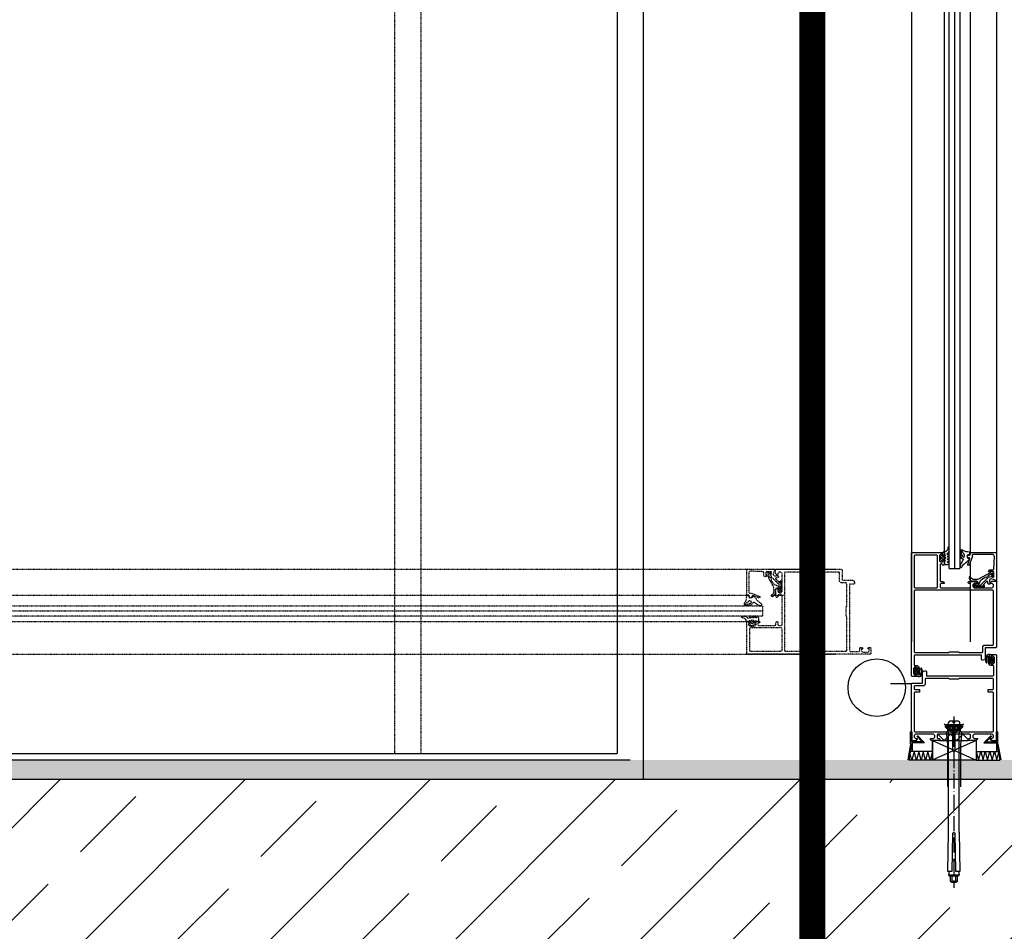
# Model space of a CAD drawing. Header units: millimetres. Extents: x -4577 to 1032787, y -66234 to 201209.
# Tile 225 of 256: x 23073 to 23826, y -54992 to -54294. Entities that reach past the tile are written whole.
import ezdxf

# ---------------------------------------------------------------- set-up
doc = ezdxf.new("R2010")
doc.units = ezdxf.units.MM
for name, pattern in [('510_5_2OG_ELT_1004$0$11-07-22_DS_2OG$0$AUSGEZOGEN', [0]), ('510_5_2OG_ELT_1004$0$11-07-22_DS_2OG$0$PUNKT2_S9', [0.075, 0, -0.075]), ('510_5_2OG_ELT_1004$0$11-07-22_DS_2OG$0$VERDECKT2_S15', [0.025, 0, -0.025]), ('510_5_2OG_ELT_1004$0$VERDECKT', [9.525, 6.35, -3.175])]:
    doc.linetypes.add(name, pattern=pattern)
for name, color, linetype in [('510_5_2OG_ELT_1004$0$11-07-22_DS_2OG$0$GLASS', 8, '510_5_2OG_ELT_1004$0$11-07-22_DS_2OG$0$AUSGEZOGEN'), ('510_5_2OG_ELT_1004$0$11-07-22_DS_2OG$0$Nichttragende_Bauteile', 8, '510_5_2OG_ELT_1004$0$11-07-22_DS_2OG$0$AUSGEZOGEN'), ('510_5_2OG_ELT_1004$0$11-07-22_DS_2OG$0$S03_AL_Kontur', 8, '510_5_2OG_ELT_1004$0$11-07-22_DS_2OG$0$AUSGEZOGEN'), ('510_5_2OG_ELT_1004$0$11-07-22_DS_2OG$0$S15_Glas_Kontur', 8, '510_5_2OG_ELT_1004$0$11-07-22_DS_2OG$0$AUSGEZOGEN'), ('510_5_2OG_ELT_1004$0$11-07-22_DS_2OG$0$S32_Folie_Kontur', 8, '510_5_2OG_ELT_1004$0$11-07-22_DS_2OG$0$AUSGEZOGEN'), ('510_5_2OG_ELT_1004$0$11-07-22_DS_2OG$0$Tragende_Bauteile', 8, '510_5_2OG_ELT_1004$0$11-07-22_DS_2OG$0$AUSGEZOGEN'), ('510_5_2OG_ELT_1004$0$Brandabschnitt', 6, '510_5_2OG_ELT_1004$0$VERDECKT')]:
    doc.layers.add(name, color=color, linetype=linetype)

# ---------------------------------------------------------------- blocks, each defined once
blk = doc.blocks.new('510_5_2OG_ELT_1004')
at = {"layer": '510_5_2OG_ELT_1004$0$11-07-22_DS_2OG$0$Nichttragende_Bauteile', "linetype": 'Continuous'}
h = blk.add_hatch(dxfattribs=at)
h.set_pattern_fill('MUSTER_NA', color=256, scale=12.5, style=0, pattern_type=2)
h.set_pattern_definition([(0, (1908.297, -66879.192), (25, 25), [12.5, -12.5]), (90, (1908.297, -66879.192), (25, 25), [12.5, -12.5])])
h.paths.add_polyline_path([(26355.7, -54860.6), (19130, -54860.6), (19130, -54875.6), (26355.7, -54875.6)], flags=0)
at = {"layer": '510_5_2OG_ELT_1004$0$11-07-22_DS_2OG$0$Tragende_Bauteile', "linetype": 'Continuous'}
h = blk.add_hatch(dxfattribs=at)
h.set_pattern_fill('SCHRAFFUR_16', color=256, scale=1000, style=0, pattern_type=2)
h.set_pattern_definition([(45, (1895.8, -66891.69), (-70.71068, 70.71068), []), (45, (1860.44, -66856.34), (-70.71068, 70.71068), [60, -35])])
h.paths.add_polyline_path([(19380, -55175.6), (26919.78, -55175.6), (26919.78, -54875.6), (19380, -54875.6)], flags=0)
at = {"linetype": '510_5_2OG_ELT_1004$0$11-07-22_DS_2OG$0$AUSGEZOGEN'}
for points in [[(23780.85, -54701.06), (23779.8, -54701.15), (23779.4, -54701.55), (23780.3, -54701.55), (23780.3, -54703.45), (23780.78, -54703.79), (23780.78, -54704.1), (23780.3, -54704.45), (23779, -54704.45), (23778.7, -54704.15), (23778.7, -54704.05), (23778.47, -54703.75), (23778.19, -54703.83), (23777.15, -54704.87), (23777, -54705.23), (23777, -54706.87), (23777.15, -54707.22), (23778.19, -54708.26), (23778.37, -54708.35), (23778.63, -54708.24), (23778.79, -54707.74), (23779, -54707.65), (23780.3, -54707.65), (23780.78, -54707.99), (23780.78, -54708.3), (23780.3, -54708.65), (23780.3, -54710.75), (23780.6, -54711.05), (23782.6, -54711.05), (23783.6, -54710.39), (23783.8, -54710.05), (23783.6, -54709.7), (23782.8, -54709.39), (23782.6, -54709.05), (23782.8, -54708.7), (23783.6, -54708.39), (23783.8, -54708.05), (23783.6, -54707.7), (23782.8, -54707.39), (23782.6, -54707.05), (23782.8, -54706.7), (23783.6, -54706.39), (23783.8, -54706.05), (23783.6, -54705.7), (23782.8, -54705.39), (23782.6, -54705.05), (23782.8, -54704.7), (23783.6, -54704.39), (23783.8, -54704.06), (23783.52, -54703.65), (23782.7, -54703.65), (23782.2, -54703.13), (23783.32, -54701.89), (23783.8, -54700.64), (23783.8, -54698.01), (23783.37, -54697.58), (23783.15, -54697.64), (23782.95, -54698.01), (23782.85, -54698.91), (23782.72, -54699.74), (23781.35, -54700.96), (23780.85, -54701.06)], [(23795.64, -54703.77), (23795.37, -54703.17), (23795.18, -54703.01), (23794.82, -54702.65), (23794.52, -54702.24), (23794.26, -54701.79), (23794.07, -54701.31), (23793.94, -54700.82), (23793.49, -54700.33), (23793.3, -54700.34), (23792.95, -54700.92), (23793.05, -54702.01), (23793.17, -54702.56), (23794.08, -54704.9), (23794.73, -54705.46), (23795.37, -54705.28), (23795.64, -54704.67), (23795.64, -54703.77)], [(23781.1, -54706.35), (23780.6, -54706.85), (23778.7, -54706.85), (23778.2, -54706.35), (23778.2, -54705.75), (23778.7, -54705.25), (23780.6, -54705.25), (23781.1, -54705.75), (23781.1, -54706.35)], [(23820, -54718.8), (23820, -54723.3), (23819, -54723.3), (23819, -54723.18), (23818.63, -54722.7), (23816.01, -54721.99), (23815.01, -54722.29), (23814.76, -54723.05), (23815, -54725.81), (23814.86, -54726), (23813.97, -54726), (23813.47, -54725.54), (23813.37, -54724.29), (23813.04, -54723.86), (23812.52, -54723.98), (23809.53, -54726.97), (23809.49, -54727.19), (23809.98, -54727.65), (23809.87, -54727.8), (23806.6, -54727.8), (23805.82, -54727.4), (23804.77, -54727.4), (23804.58, -54727.32), (23804.5, -54727.15), (23804.58, -54726.98), (23804.77, -54726.9), (23806.73, -54726.9), (23807.22, -54726.86), (23807.71, -54726.74), (23808.12, -54726.49), (23808.51, -54726.15), (23813.98, -54720.68), (23815.43, -54720.29), (23817.37, -54720.81), (23817.87, -54720.66), (23818, -54720.33), (23818, -54716.8), (23817.5, -54716.3), (23815.1, -54716.3), (23815.1, -54716.9), (23814.47, -54716.53), (23814, -54715.8), (23814.69, -54715), (23817.52, -54715), (23818.02, -54714.52), (23818.43, -54704.86), (23818.02, -54703.76), (23816.94, -54703.3), (23802, -54703.3), (23801.5, -54703.8), (23801.5, -54705.37), (23801.47, -54705.48), (23799.29, -54711.47), (23798.5, -54711.8), (23798, -54711.32), (23798.03, -54711.13), (23799.73, -54706.47), (23799.76, -54706.28), (23799.26, -54705.8), (23798.5, -54705.8), (23798, -54705.3), (23798, -54704.3), (23798.5, -54703.8), (23799.5, -54703.8), (23800, -54703.3), (23800, -54702.3), (23800.5, -54701.8), (23819.5, -54701.8), (23820, -54702.3), (23820, -54718.8)], [(23755, -54802.3), (23755.5, -54801.8), (23763.5, -54801.8), (23763.5, -54793.8), (23764.06, -54792.63), (23765, -54792.3), (23766, -54792.3), (23766.5, -54792.8), (23766.5, -54796.3), (23787, -54796.3), (23788, -54796.3), (23817.5, -54796.3), (23818, -54795.8), (23818, -54788.9), (23817.5, -54788.4), (23815.5, -54788.4), (23815, -54787.9), (23815, -54786.6), (23815.5, -54786.1), (23816, -54786.1), (23816, -54787.1), (23817.5, -54787.1), (23818.5, -54786.1), (23818.5, -54782.1), (23817.5, -54781.1), (23816, -54781.1), (23816, -54782.1), (23815.5, -54782.1), (23815, -54781.6), (23815, -54780.3), (23815.5, -54779.8), (23819.5, -54779.8), (23820, -54780.3), (23820, -54845.8), (23816.6, -54845.8), (23815.5, -54844.7), (23815.5, -54844.1), (23816.8, -54844.1), (23817.8, -54843.1), (23817.8, -54841.8), (23816.8, -54840.8), (23811, -54840.8), (23810, -54840.8), (23803, -54840.8), (23802, -54841.8), (23802, -54843.1), (23803, -54844.1), (23805.5, -54844.1), (23805.5, -54844.6), (23804.5, -54845.6), (23798.8, -54845.6), (23798.3, -54845.1), (23798.3, -54844.6), (23798.8, -54844.1), (23799.8, -54844.1), (23800.3, -54843.6), (23800.3, -54841.3), (23799.8, -54840.8), (23788, -54840.8), (23787, -54840.8), (23775.2, -54840.8), (23774.7, -54841.3), (23774.7, -54843.6), (23775.2, -54844.1), (23776.2, -54844.1), (23776.7, -54844.6), (23776.7, -54845.1), (23776.2, -54845.6), (23770.5, -54845.6), (23769.5, -54844.6), (23769.5, -54844.1), (23772, -54844.1), (23773, -54843.1), (23773, -54841.8), (23772, -54840.8), (23765, -54840.8), (23764, -54840.8), (23758.2, -54840.8), (23757.2, -54841.8), (23757.2, -54843.1), (23758.2, -54844.1), (23759.5, -54844.1), (23759.5, -54844.7), (23758.4, -54845.8), (23755, -54845.8), (23755, -54802.3)], [(23817.48, -54785.63), (23817.48, -54782.59), (23817.38, -54782.46), (23816.66, -54781.99), (23816.4, -54782.04), (23816.15, -54782.41), (23815.19, -54782.41), (23815.02, -54782.33), (23814.99, -54782.21), (23814.99, -54780.06), (23814.9, -54779.9), (23814.78, -54779.87), (23813.78, -54779.87), (23812.69, -54780.26), (23812.31, -54780.92), (23812.1, -54781.39), (23811.91, -54781.91), (23811.75, -54782.43), (23811.65, -54782.96), (23811.62, -54783.51), (23811.62, -54784.01), (23811.69, -54784.64), (23811.82, -54785.25), (23812.01, -54785.85), (23812.39, -54786.35), (23812.78, -54786.16), (23812.67, -54785.6), (23812.5, -54785.07), (23812.38, -54784.53), (23812.32, -54783.98), (23812.57, -54782.16), (23813.61, -54780.8), (23813.89, -54781.21), (23813.71, -54782), (23813.59, -54782.81), (23813.54, -54783.62), (23813.56, -54784.44), (23813.64, -54785.25), (23813.79, -54786.05), (23814.01, -54786.84), (23814.99, -54787.59), (23814.99, -54786.02), (23815.07, -54785.85), (23815.19, -54785.82), (23816.14, -54785.82), (23816.63, -54786.16), (23817.37, -54785.77), (23817.48, -54785.63)], [(23814.33, -54785.06), (23814.26, -54784.4), (23814.24, -54783.64), (23814.28, -54783.07), (23814.99, -54782.71), (23815.26, -54783.3), (23815.26, -54783.46), (23815.13, -54783.62), (23814.25, -54784.11), (23815.13, -54784.59), (23815.27, -54784.91), (23814.99, -54785.52), (23814.33, -54785.06)], [(23816.78, -54785.01), (23816.08, -54785.01), (23815.78, -54784.71), (23815.78, -54783.51), (23816.08, -54783.21), (23816.78, -54783.21), (23816.62, -54784.11), (23816.78, -54785.01)], [(23817.06, -54783.91), (23817.26, -54784.11), (23817.16, -54784.28), (23817.06, -54784.31), (23816.96, -54784.28), (23816.86, -54784.11), (23816.89, -54784.01), (23817.06, -54783.91)], [(23757.52, -54790.97), (23757.52, -54794.01), (23757.62, -54794.14), (23758.34, -54794.61), (23758.6, -54794.56), (23758.85, -54794.19), (23759.81, -54794.19), (23759.98, -54794.27), (23760.01, -54794.39), (23760.01, -54796.54), (23760.1, -54796.7), (23760.22, -54796.73), (23761.22, -54796.73), (23762.31, -54796.34), (23762.69, -54795.68), (23762.9, -54795.21), (23763.09, -54794.69), (23763.25, -54794.17), (23763.35, -54793.64), (23763.38, -54793.09), (23763.38, -54792.59), (23763.31, -54791.96), (23763.18, -54791.35), (23762.99, -54790.75), (23762.61, -54790.25), (23762.22, -54790.44), (23762.33, -54791), (23762.5, -54791.53), (23762.62, -54792.07), (23762.68, -54792.62), (23762.43, -54794.44), (23761.39, -54795.8), (23761.11, -54795.39), (23761.29, -54794.6), (23761.41, -54793.79), (23761.46, -54792.98), (23761.44, -54792.16), (23761.36, -54791.35), (23761.21, -54790.55), (23760.99, -54789.76), (23760.01, -54789.01), (23760.01, -54790.58), (23759.93, -54790.75), (23759.81, -54790.78), (23758.86, -54790.78), (23758.37, -54790.44), (23757.63, -54790.83), (23757.52, -54790.97)], [(23757.52, -54790.97), (23757.52, -54794.01), (23757.62, -54794.14), (23758.34, -54794.61), (23758.6, -54794.56), (23758.85, -54794.19), (23759.81, -54794.19), (23759.98, -54794.27), (23760.01, -54794.39), (23760.01, -54796.54), (23760.1, -54796.7), (23760.22, -54796.73), (23761.22, -54796.73), (23762.31, -54796.34), (23762.69, -54795.68), (23762.9, -54795.21), (23763.09, -54794.69), (23763.25, -54794.17), (23763.35, -54793.64), (23763.38, -54793.09), (23763.38, -54792.59), (23763.31, -54791.96), (23763.18, -54791.35), (23762.99, -54790.75), (23762.61, -54790.25), (23762.22, -54790.44), (23762.33, -54791), (23762.5, -54791.53), (23762.62, -54792.07), (23762.68, -54792.62), (23762.43, -54794.44), (23761.39, -54795.8), (23761.11, -54795.39), (23761.29, -54794.6), (23761.41, -54793.79), (23761.46, -54792.98), (23761.44, -54792.16), (23761.36, -54791.35), (23761.21, -54790.55), (23760.99, -54789.76), (23760.01, -54789.01), (23760.01, -54790.58), (23759.93, -54790.75), (23759.81, -54790.78), (23758.86, -54790.78), (23758.37, -54790.44), (23757.63, -54790.83), (23757.52, -54790.97)], [(23758.22, -54791.59), (23758.92, -54791.59), (23759.22, -54791.89), (23759.22, -54793.09), (23758.92, -54793.39), (23758.22, -54793.39), (23758.38, -54792.49), (23758.22, -54791.59)], [(23758.22, -54791.59), (23758.92, -54791.59), (23759.22, -54791.89), (23759.22, -54793.09), (23758.92, -54793.39), (23758.22, -54793.39), (23758.38, -54792.49), (23758.22, -54791.59)], [(23760.67, -54791.54), (23760.74, -54792.2), (23760.76, -54792.96), (23760.72, -54793.53), (23760.01, -54793.89), (23759.74, -54793.3), (23759.74, -54793.14), (23759.87, -54792.98), (23760.75, -54792.49), (23759.87, -54792.01), (23759.73, -54791.69), (23760.01, -54791.08), (23760.67, -54791.54)], [(23760.67, -54791.54), (23760.74, -54792.2), (23760.76, -54792.96), (23760.72, -54793.53), (23760.01, -54793.89), (23759.74, -54793.3), (23759.74, -54793.14), (23759.87, -54792.98), (23760.75, -54792.49), (23759.87, -54792.01), (23759.73, -54791.69), (23760.01, -54791.08), (23760.67, -54791.54)], [(23757.2, -54838.5), (23757.7, -54839), (23817.3, -54839), (23817.8, -54838.5), (23817.8, -54809.1), (23817.3, -54808.6), (23813.8, -54808.6), (23813.8, -54806.6), (23817.3, -54806.6), (23817.8, -54806.1), (23817.8, -54798.8), (23817.3, -54798.3), (23791.5, -54798.3), (23791, -54798.8), (23784, -54798.8), (23783.5, -54798.3), (23766, -54798.3), (23765.5, -54798.8), (23765.5, -54802.8), (23764.5, -54803.8), (23757.7, -54803.8), (23757.2, -54804.3), (23757.2, -54806.1), (23757.7, -54806.6), (23761.2, -54806.6), (23761.2, -54808.6), (23757.7, -54808.6), (23757.2, -54809.1), (23757.2, -54838.5)], [(23757.94, -54792.69), (23757.74, -54792.49), (23757.84, -54792.32), (23757.94, -54792.29), (23758.04, -54792.32), (23758.14, -54792.49), (23758.11, -54792.59), (23757.94, -54792.69)], [(23757.94, -54792.69), (23757.74, -54792.49), (23757.84, -54792.32), (23757.94, -54792.29), (23758.04, -54792.32), (23758.14, -54792.49), (23758.11, -54792.59), (23757.94, -54792.69)]]:
    blk.add_lwpolyline(points, close=True, dxfattribs=at)
for points in [[(23798.31, -54703.52), (23798.06, -54703.58), (23797.94, -54703.81), (23798.06, -54703.58), (23798.31, -54703.52), (23799.16, -54703.65), (23799.5, -54703.42), (23799.81, -54701.95), (23799.58, -54701.62), (23799.26, -54701.59), (23797.78, -54701.39), (23796.76, -54701.26), (23796.22, -54701.12), (23795.69, -54700.92), (23795.18, -54700.66), (23794.71, -54700.34), (23794.28, -54699.97), (23792.9, -54699.75), (23792.25, -54700.89), (23792.24, -54702.57), (23792.37, -54703.43), (23793.11, -54705.91), (23794.07, -54706.62), (23794.3, -54706.62), (23794.85, -54707.09), (23794.66, -54707.61), (23794.16, -54708.19), (23793.71, -54708.8), (23793.31, -54709.44), (23792.97, -54710.12), (23792.67, -54710.82)], [(23755.5, -54796.8), (23755, -54796.3), (23755, -54702.3), (23755.5, -54701.8), (23779.5, -54701.8), (23780, -54702.3), (23780, -54703.6), (23779.5, -54704.1), (23779, -54704.1), (23779, -54703.1), (23777.5, -54703.1), (23776.5, -54704.1), (23776.5, -54708.1), (23777.5, -54709.1), (23779, -54709.1), (23779, -54708.1), (23779.5, -54708.1), (23780, -54708.6), (23780, -54711.4)], [(23757.7, -54703.8), (23757.2, -54704.3), (23757.2, -54728.3), (23757.7, -54728.8), (23774.5, -54728.8), (23775, -54728.3), (23775, -54704.3), (23774.5, -54703.8), (23757.7, -54703.8)], [(23796.08, -54709.89), (23796.75, -54709.4), (23797.45, -54708.97), (23797.75, -54708.75), (23798.51, -54708.07), (23799.19, -54707.32), (23799.59, -54706.77)], [(23799.59, -54706.77), (23799.62, -54706.49), (23799.39, -54706.31), (23798.24, -54706.31), (23797.94, -54706.01), (23797.94, -54703.81)], [(23780, -54711.4), (23779.3, -54711.9), (23778.8, -54711.4), (23778.8, -54710.9), (23778.3, -54710.4), (23777.5, -54710.4), (23777, -54710.9), (23777, -54723.5), (23777.5, -54724), (23779.1, -54724), (23780, -54724.9), (23780, -54725.5), (23777.5, -54725.5), (23777, -54726), (23777, -54728.3), (23777.5, -54728.8), (23799.8, -54728.8), (23800.3, -54728.3), (23800.3, -54726), (23799.8, -54725.5), (23798.8, -54725.5), (23798.3, -54725), (23798.3, -54724.5), (23798.8, -54724), (23804.5, -54724), (23805.5, -54725), (23805.5, -54725.5), (23803, -54725.5), (23802, -54726.5), (23802, -54727.8), (23803, -54728.8), (23810, -54728.8), (23811, -54728.8), (23816.8, -54728.8)], [(23792.3, -54712.03), (23792.28, -54712.94), (23792.94, -54713.42), (23793.51, -54713.13), (23793.91, -54712.4), (23794.37, -54711.7), (23794.89, -54711.05), (23795.46, -54710.45), (23796.08, -54709.89)], [(23792.67, -54710.82), (23792.43, -54711.54), (23792.3, -54712.03)], [(23815.5, -54725.5), (23815.5, -54724.9), (23816.6, -54723.8), (23820, -54723.8), (23820, -54774.3), (23819.5, -54774.8), (23811.5, -54774.8), (23811.5, -54782.8), (23810.94, -54783.97), (23810, -54784.3), (23809, -54784.3), (23808.5, -54783.8), (23808.5, -54780.3), (23788, -54780.3), (23787, -54780.3), (23757.5, -54780.3)], [(23805.91, -54722.37), (23802.32, -54722.37), (23800.84, -54721.82), (23800.06, -54720.49), (23799.64, -54720.37), (23799.25, -54720.57), (23799.1, -54720.97), (23799.14, -54721.36), (23799.26, -54721.85), (23800.06, -54723.08), (23800.46, -54723.38), (23802.1, -54723.87), (23802.81, -54723.57), (23804.7, -54723.57), (23805.7, -54724.57), (23805.7, -54725.77), (23804.93, -54725.63), (23803.6, -54725.87), (23803, -54726.97), (23803, -54727.47), (23803.34, -54728.23), (23804.14, -54728.47), (23810.6, -54728.47), (23811, -54727.68), (23810.85, -54727.33), (23810.37, -54726.86), (23810.18, -54726.8), (23810.09, -54726.86), (23810.09, -54727.14), (23810.51, -54727.56), (23810.54, -54727.95), (23810.3, -54728.07), (23806.03, -54728.07), (23805.89, -54727.88), (23805.7, -54727.67), (23804.45, -54727.67), (23804, -54727.29), (23804.13, -54726.7), (23804.45, -54726.57), (23806, -54726.57), (23806.94, -54725.91), (23807.91, -54723.35), (23808.62, -54722.45), (23811.85, -54720.49), (23812.51, -54720.64), (23812.79, -54721.06), (23813.08, -54721.1), (23813.55, -54720.72), (23813.62, -54720.55), (23813.36, -54720.04), (23813.61, -54719.51), (23816.35, -54717.99), (23816.58, -54718.01), (23816.64, -54718.22), (23816.18, -54719.84), (23816.31, -54720.27), (23816.45, -54720.34), (23816.95, -54720.06), (23817.78, -54717.17), (23817.8, -54716.98), (23817.27, -54716.51), (23815.27, -54716.65), (23815.26, -54717.46), (23805.91, -54722.37)], [(23757.7, -54730.6), (23757.2, -54731.1), (23757.2, -54777.8)], [(23757.7, -54730.6), (23757.2, -54731.1), (23757.2, -54777.8)], [(23817.3, -54772.8), (23817.8, -54772.3), (23817.8, -54731.1), (23817.3, -54730.6), (23757.7, -54730.6)], [(23816.8, -54728.8), (23817.8, -54727.8), (23817.8, -54726.5), (23816.8, -54725.5), (23815.5, -54725.5)], [(23757.2, -54777.8), (23757.7, -54778.3), (23783.5, -54778.3), (23784, -54777.8), (23791, -54777.8), (23791.5, -54778.3), (23809, -54778.3), (23809.5, -54777.8), (23809.5, -54773.8), (23810.5, -54772.8), (23817.3, -54772.8)], [(23757.5, -54780.3), (23757, -54780.8), (23757, -54787.7), (23757.5, -54788.2), (23759.5, -54788.2), (23760, -54788.7), (23760, -54790), (23759.5, -54790.5), (23759, -54790.5), (23759, -54789.5), (23757.5, -54789.5), (23756.5, -54790.5), (23756.5, -54794.5), (23757.5, -54795.5), (23759, -54795.5), (23759, -54794.5), (23759.5, -54794.5), (23760, -54795), (23760, -54796.3), (23759.5, -54796.8), (23755.5, -54796.8)], [(23757.5, -54780.3), (23757, -54780.8), (23757, -54787.7), (23757.5, -54788.2), (23759.5, -54788.2), (23760, -54788.7), (23760, -54790), (23759.5, -54790.5), (23759, -54790.5), (23759, -54789.5), (23757.5, -54789.5), (23756.5, -54790.5), (23756.5, -54794.5), (23757.5, -54795.5), (23759, -54795.5), (23759, -54794.5), (23759.5, -54794.5), (23760, -54795), (23760, -54796.3), (23759.5, -54796.8), (23755.5, -54796.8)]]:
    blk.add_lwpolyline(points, dxfattribs=at)
at = {"linetype": '510_5_2OG_ELT_1004$0$11-07-22_DS_2OG$0$VERDECKT2_S15'}
for points in [[(23646.09, -54714.57), (23650.59, -54714.57), (23650.59, -54715.57), (23650.47, -54715.57), (23649.99, -54715.94), (23649.28, -54718.56), (23649.58, -54719.56), (23650.34, -54719.81), (23653.1, -54719.57), (23653.29, -54719.71), (23653.29, -54720.6), (23652.83, -54721.1), (23651.58, -54721.2), (23651.15, -54721.53), (23651.27, -54722.05), (23654.26, -54725.04), (23654.48, -54725.08), (23654.94, -54724.59), (23655.09, -54724.7), (23655.09, -54727.97), (23654.69, -54728.75), (23654.69, -54729.8), (23654.61, -54729.99), (23654.44, -54730.07), (23654.27, -54729.99), (23654.19, -54729.8), (23654.19, -54727.84), (23654.15, -54727.35), (23654.03, -54726.86), (23653.78, -54726.45), (23653.44, -54726.06), (23647.97, -54720.59), (23647.58, -54719.14), (23648.1, -54717.2), (23647.95, -54716.7), (23647.62, -54716.57), (23644.09, -54716.57), (23643.59, -54717.07), (23643.59, -54719.47), (23644.19, -54719.47), (23643.82, -54720.1), (23643.09, -54720.57), (23642.29, -54719.88), (23642.29, -54717.05), (23641.81, -54716.55), (23632.15, -54716.14), (23631.05, -54716.55), (23630.59, -54717.63), (23630.59, -54732.57), (23631.09, -54733.07), (23632.66, -54733.07), (23632.77, -54733.1), (23638.76, -54735.28), (23639.09, -54736.07), (23638.61, -54736.57), (23638.42, -54736.54), (23633.76, -54734.84), (23633.57, -54734.81), (23633.09, -54735.31), (23633.09, -54736.07), (23632.59, -54736.57), (23631.59, -54736.57), (23631.09, -54736.07), (23631.09, -54735.07), (23630.59, -54734.57), (23629.59, -54734.57), (23629.09, -54734.07), (23629.09, -54715.07), (23629.59, -54714.57), (23646.09, -54714.57)], [(23631.06, -54738.93), (23630.46, -54739.2), (23630.3, -54739.39), (23629.94, -54739.75), (23629.53, -54740.05), (23629.08, -54740.31), (23628.6, -54740.5), (23628.11, -54740.63), (23627.62, -54741.08), (23627.63, -54741.27), (23628.21, -54741.62), (23629.3, -54741.52), (23629.85, -54741.4), (23632.19, -54740.49), (23632.75, -54739.84), (23632.57, -54739.2), (23631.96, -54738.93), (23631.06, -54738.93)], [(23628.35, -54753.72), (23628.44, -54754.77), (23628.84, -54755.17), (23628.84, -54754.27), (23630.74, -54754.27), (23631.08, -54753.79), (23631.39, -54753.79), (23631.74, -54754.27), (23631.74, -54755.57), (23631.44, -54755.87), (23631.34, -54755.87), (23631.04, -54756.1), (23631.12, -54756.38), (23632.16, -54757.42), (23632.52, -54757.57), (23634.16, -54757.57), (23634.51, -54757.42), (23635.55, -54756.38), (23635.64, -54756.2), (23635.53, -54755.94), (23635.03, -54755.78), (23634.94, -54755.57), (23634.94, -54754.27), (23635.28, -54753.79), (23635.59, -54753.79), (23635.94, -54754.27), (23638.04, -54754.27), (23638.34, -54753.97), (23638.34, -54751.97), (23637.68, -54750.97), (23637.34, -54750.77), (23636.99, -54750.97), (23636.68, -54751.77), (23636.34, -54751.97), (23635.99, -54751.77), (23635.68, -54750.97), (23635.34, -54750.77), (23634.99, -54750.97), (23634.68, -54751.77), (23634.34, -54751.97), (23633.99, -54751.77), (23633.68, -54750.97), (23633.34, -54750.77), (23632.99, -54750.97), (23632.68, -54751.77), (23632.34, -54751.97), (23631.99, -54751.77), (23631.68, -54750.97), (23631.35, -54750.77), (23630.94, -54751.05), (23630.94, -54751.87), (23630.42, -54752.37), (23629.18, -54751.25), (23627.93, -54750.77), (23625.3, -54750.77), (23624.87, -54751.2), (23624.93, -54751.42), (23625.3, -54751.62), (23626.2, -54751.72), (23627.03, -54751.85), (23628.25, -54753.22), (23628.35, -54753.72)], [(23633.64, -54753.47), (23634.14, -54753.97), (23634.14, -54755.87), (23633.64, -54756.37), (23633.04, -54756.37), (23632.54, -54755.87), (23632.54, -54753.97), (23633.04, -54753.47), (23633.64, -54753.47)]]:
    blk.add_lwpolyline(points, close=True, dxfattribs=at)
for points in [[(23652.79, -54719.07), (23652.19, -54719.07), (23651.09, -54717.97), (23651.09, -54714.57), (23701.59, -54714.57), (23702.09, -54715.07), (23702.09, -54723.07), (23710.09, -54723.07), (23711.26, -54723.63), (23711.59, -54724.57), (23711.59, -54725.57), (23711.09, -54726.07), (23707.59, -54726.07), (23707.59, -54746.57), (23707.59, -54747.57), (23707.59, -54777.07)], [(23638.69, -54754.57), (23639.19, -54755.27), (23638.69, -54755.77), (23638.19, -54755.77), (23637.69, -54756.27), (23637.69, -54757.07), (23638.19, -54757.57), (23650.79, -54757.57), (23651.29, -54757.07), (23651.29, -54755.47), (23652.19, -54754.57), (23652.79, -54754.57), (23652.79, -54757.07), (23653.29, -54757.57), (23655.59, -54757.57), (23656.09, -54757.07), (23656.09, -54734.77), (23655.59, -54734.27), (23653.29, -54734.27), (23652.79, -54734.77), (23652.79, -54735.77), (23652.29, -54736.27), (23651.79, -54736.27), (23651.29, -54735.77), (23651.29, -54730.07), (23652.29, -54729.07), (23652.79, -54729.07), (23652.79, -54731.57), (23653.79, -54732.57), (23655.09, -54732.57), (23656.09, -54731.57), (23656.09, -54724.57), (23656.09, -54723.57), (23656.09, -54717.77)], [(23649.66, -54728.66), (23649.66, -54732.25), (23649.11, -54733.73), (23647.78, -54734.51), (23647.66, -54734.93), (23647.86, -54735.32), (23648.26, -54735.47), (23648.65, -54735.43), (23649.14, -54735.31), (23650.37, -54734.51), (23650.67, -54734.11), (23651.16, -54732.47), (23650.86, -54731.76), (23650.86, -54729.87), (23651.86, -54728.87), (23653.06, -54728.87), (23652.92, -54729.64), (23653.16, -54730.97), (23654.26, -54731.57), (23654.76, -54731.57), (23655.52, -54731.23), (23655.76, -54730.43), (23655.76, -54723.97), (23654.97, -54723.57), (23654.62, -54723.72), (23654.15, -54724.2), (23654.09, -54724.39), (23654.15, -54724.48), (23654.43, -54724.48), (23654.85, -54724.06), (23655.24, -54724.03), (23655.36, -54724.27), (23655.36, -54728.54), (23655.17, -54728.68), (23654.96, -54728.87), (23654.96, -54730.12), (23654.58, -54730.57), (23653.99, -54730.44), (23653.86, -54730.12), (23653.86, -54728.57), (23653.2, -54727.63), (23650.64, -54726.66), (23649.74, -54725.95), (23647.78, -54722.72), (23647.93, -54722.06), (23648.35, -54721.78), (23648.39, -54721.49), (23648.01, -54721.02), (23647.84, -54720.95), (23647.33, -54721.21), (23646.8, -54720.96), (23645.28, -54718.22), (23645.3, -54717.99), (23645.51, -54717.93), (23647.13, -54718.39), (23647.56, -54718.26), (23647.63, -54718.12), (23647.35, -54717.62), (23644.46, -54716.79), (23644.27, -54716.77), (23643.8, -54717.3), (23643.94, -54719.3), (23644.75, -54719.31), (23649.66, -54728.66)], [(23656.09, -54717.77), (23655.09, -54716.77), (23653.79, -54716.77), (23652.79, -54717.77), (23652.79, -54719.07)], [(23700.09, -54717.27), (23699.59, -54716.77), (23658.39, -54716.77), (23657.89, -54717.27), (23657.89, -54776.87)], [(23700.09, -54717.27), (23699.59, -54716.77), (23658.39, -54716.77), (23657.89, -54717.27), (23657.89, -54776.87)], [(23705.09, -54777.37), (23705.59, -54776.87), (23705.59, -54751.07), (23705.09, -54750.57), (23705.09, -54743.57), (23705.59, -54743.07), (23705.59, -54725.57), (23705.09, -54725.07), (23701.09, -54725.07), (23700.09, -54724.07), (23700.09, -54717.27)], [(23705.09, -54777.37), (23705.59, -54776.87), (23705.59, -54751.07), (23705.09, -54750.57), (23705.09, -54743.57), (23705.59, -54743.07), (23705.59, -54725.57), (23705.09, -54725.07), (23701.09, -54725.07), (23700.09, -54724.07), (23700.09, -54717.27)], [(23630.81, -54736.26), (23630.87, -54736.51), (23631.1, -54736.63), (23630.87, -54736.51), (23630.81, -54736.26), (23630.94, -54735.41), (23630.71, -54735.07), (23629.24, -54734.76), (23628.91, -54734.99), (23628.88, -54735.31), (23628.68, -54736.79), (23628.55, -54737.81), (23628.41, -54738.35), (23628.21, -54738.88), (23627.95, -54739.39), (23627.63, -54739.86), (23627.26, -54740.29), (23627.04, -54741.67), (23628.18, -54742.32), (23629.86, -54742.33), (23630.72, -54742.2), (23633.2, -54741.46), (23633.91, -54740.5), (23633.91, -54740.27), (23634.38, -54739.72), (23634.9, -54739.91), (23635.48, -54740.41), (23636.09, -54740.86), (23636.73, -54741.26), (23637.41, -54741.6), (23638.11, -54741.9)], [(23634.06, -54734.98), (23633.78, -54734.95), (23633.6, -54735.18), (23633.6, -54736.33), (23633.3, -54736.63), (23631.1, -54736.63)], [(23637.18, -54738.49), (23636.69, -54737.82), (23636.26, -54737.12), (23636.04, -54736.82), (23635.36, -54736.06), (23634.61, -54735.38), (23634.06, -54734.98)], [(23639.32, -54742.27), (23640.23, -54742.29), (23640.71, -54741.63), (23640.42, -54741.06), (23639.69, -54740.66), (23638.99, -54740.2), (23638.34, -54739.68), (23637.74, -54739.11), (23637.18, -54738.49)], [(23638.11, -54741.9), (23638.83, -54742.14), (23639.32, -54742.27)], [(23724.09, -54779.07), (23723.59, -54779.57), (23629.59, -54779.57), (23629.09, -54779.07), (23629.09, -54755.07), (23629.59, -54754.57), (23630.89, -54754.57), (23631.39, -54755.07), (23631.39, -54755.57), (23630.39, -54755.57), (23630.39, -54757.07), (23631.39, -54758.07), (23635.39, -54758.07), (23636.39, -54757.07), (23636.39, -54755.57), (23635.39, -54755.57), (23635.39, -54755.07), (23635.89, -54754.57), (23638.69, -54754.57)], [(23631.09, -54776.87), (23631.59, -54777.37), (23655.59, -54777.37), (23656.09, -54776.87), (23656.09, -54760.07), (23655.59, -54759.57), (23631.59, -54759.57), (23631.09, -54760.07), (23631.09, -54776.87)], [(23707.59, -54777.07), (23708.09, -54777.57), (23714.99, -54777.57), (23715.49, -54777.07), (23715.49, -54775.07), (23715.99, -54774.57), (23717.29, -54774.57), (23717.79, -54775.07), (23717.79, -54775.57), (23716.79, -54775.57), (23716.79, -54777.07), (23717.79, -54778.07), (23721.79, -54778.07), (23722.79, -54777.07), (23722.79, -54775.57), (23721.79, -54775.57), (23721.79, -54775.07), (23722.29, -54774.57), (23723.59, -54774.57), (23724.09, -54775.07), (23724.09, -54779.07)], [(23707.59, -54777.07), (23708.09, -54777.57), (23714.99, -54777.57), (23715.49, -54777.07), (23715.49, -54775.07), (23715.99, -54774.57), (23717.29, -54774.57), (23717.79, -54775.07), (23717.79, -54775.57), (23716.79, -54775.57), (23716.79, -54777.07), (23717.79, -54778.07), (23721.79, -54778.07), (23722.79, -54777.07), (23722.79, -54775.57), (23721.79, -54775.57), (23721.79, -54775.07), (23722.29, -54774.57), (23723.59, -54774.57), (23724.09, -54775.07), (23724.09, -54779.07)], [(23657.89, -54776.87), (23658.39, -54777.37), (23705.09, -54777.37)], [(23657.89, -54776.87), (23658.39, -54777.37), (23705.09, -54777.37)]]:
    blk.add_lwpolyline(points, dxfattribs=at)
at = {"layer": '510_5_2OG_ELT_1004$0$11-07-22_DS_2OG$0$GLASS', "linetype": '510_5_2OG_ELT_1004$0$11-07-22_DS_2OG$0$AUSGEZOGEN'}
for p, q in [((23784, -54714.07), (23792, -54714.07)), ((23755.19, -54838.97), (23754.42, -54838.97)), ((23754.42, -54848.19), (23754.42, -54838.97)), ((23755.19, -54838.97), (23754.42, -54838.97)), ((23755.19, -54846.7), (23755.19, -54838.97)), ((23755.62, -54845.8), (23755.62, -54839)), ((23759.08, -54842.42), (23763.36, -54846.7)), ((23759.62, -54841.88), (23765.14, -54847.41)), ((23775.2, -54840.8), (23780, -54845.6)), ((23780, -54845.6), (23784.8, -54840.8)), ((23784.8, -54840.8), (23789.6, -54845.6)), ((23789.6, -54845.6), (23794.4, -54840.8)), ((23794.4, -54840.8), (23798.5, -54844.9)), ((23816, -54841.88), (23810.47, -54847.41)), ((23816.54, -54842.42), (23812.25, -54846.7)), ((23820, -54845.8), (23820, -54839)), ((23820.43, -54838.97), (23821.2, -54838.97)), ((23820.43, -54846.7), (23820.43, -54838.97)), ((23821.2, -54848.19), (23821.2, -54838.97)), ((23754.42, -54848.19), (23752.24, -54860.53)), ((23754.42, -54848.19), (23752.24, -54860.53)), ((23755.41, -54847.41), (23753.07, -54860.68)), ((23764.43, -54846.7), (23755.19, -54846.7)), ((23763.36, -54846.7), (23755.19, -54846.7)), ((23765.14, -54847.41), (23755.41, -54847.41)), ((23755.62, -54845.8), (23755.62, -54846.7)), ((23755.62, -54847.41), (23755.62, -54854.06)), ((23771.12, -54860.6), (23771.12, -54845.6)), ((23771.12, -54845.6), (23771.12, -54860.6)), ((23776.2, -54845.6), (23798.3, -54845.6)), ((23804.5, -54845.6), (23804.5, -54860.6)), ((23810.47, -54847.41), (23820.21, -54847.41)), ((23811.19, -54846.7), (23820.43, -54846.7)), ((23812.25, -54846.7), (23820.43, -54846.7)), ((23820, -54845.8), (23820, -54846.7)), ((23820, -54847.41), (23820, -54854.06)), ((23820.21, -54847.41), (23822.55, -54860.68)), ((23821.2, -54848.19), (23823.38, -54860.53)), ((23821.2, -54848.19), (23823.38, -54860.53)), ((23755.34, -54860.6), (23753.98, -54855.52)), ((23755.62, -54854.06), (23754.24, -54854.06)), ((23757.09, -54854.06), (23755.34, -54860.6)), ((23771.12, -54854.06), (23755.62, -54854.06)), ((23758.85, -54860.6), (23757.09, -54854.06)), ((23760.6, -54854.06), (23758.85, -54860.6)), ((23762.35, -54860.6), (23760.6, -54854.06)), ((23764.11, -54854.06), (23762.35, -54860.6)), ((23765.86, -54860.6), (23764.11, -54854.06)), ((23767.61, -54854.06), (23765.86, -54860.6)), ((23769.37, -54860.6), (23767.61, -54854.06)), ((23771.12, -54854.06), (23769.37, -54860.6)), ((23804.5, -54854.06), (23820, -54854.06)), ((23804.5, -54854.06), (23806.25, -54860.6)), ((23806.25, -54860.6), (23808.01, -54854.06)), ((23808.01, -54854.06), (23809.76, -54860.6)), ((23809.76, -54860.6), (23811.51, -54854.06)), ((23811.51, -54854.06), (23813.27, -54860.6)), ((23813.27, -54860.6), (23815.02, -54854.06)), ((23815.02, -54854.06), (23816.77, -54860.6)), ((23816.77, -54860.6), (23818.53, -54854.06)), ((23818.53, -54854.06), (23820.28, -54860.6)), ((23820, -54854.06), (23821.38, -54854.06)), ((23820.28, -54860.6), (23821.64, -54855.52)), ((23755.62, -54860.6), (23753.07, -54860.6)), ((23771.12, -54860.6), (23755.62, -54860.6)), ((23804.5, -54860.6), (23770.92, -54860.6)), ((23804.5, -54860.6), (23820, -54860.6)), ((23820, -54860.6), (23822.55, -54860.6))]:
    blk.add_line(p, q, dxfattribs=at)
at = {"layer": '510_5_2OG_ELT_1004$0$11-07-22_DS_2OG$0$GLASS', "linetype": '510_5_2OG_ELT_1004$0$11-07-22_DS_2OG$0$VERDECKT2_S15'}
blk.add_line((23641.35, -54750.57), (23641.35, -54742.57), dxfattribs=at)
blk.add_arc((23728.55, -54783.23), 1157.1, 88.69003, 179.74456, dxfattribs=at)
at = {"layer": '510_5_2OG_ELT_1004$0$11-07-22_DS_2OG$0$Nichttragende_Bauteile', "linetype": '510_5_2OG_ELT_1004$0$11-07-22_DS_2OG$0$AUSGEZOGEN'}
for p, q in [((23629.23, -54782.77), (23629.2, -54782.74)), ((23673.55, -54779.95), (23673.58, -54779.81)), ((23673.55, -54779.95), (23673.58, -54779.81)), ((23750.35, -54802.3), (23739.01, -54802.3)), ((23750.35, -54802.3), (23739.01, -54802.3)), ((23755, -54802.3), (23750.35, -54802.3)), ((23755, -54802.3), (23750.35, -54802.3)), ((23787.5, -54827.42), (23787.5, -54834.19)), ((23782.48, -54837.03), (23780.98, -54835.33)), ((23783.02, -54832.14), (23782.98, -54833.4)), ((23782.98, -54833.4), (23787.48, -54833.4)), ((23783.48, -54840.9), (23782.98, -54835.9)), ((23782.98, -54835.9), (23784.98, -54835.9)), ((23784.25, -54830.9), (23783.02, -54832.14)), ((23786.98, -54830.9), (23784.25, -54830.9)), ((23786.48, -54835.9), (23786.48, -54853.47)), ((23786.73, -54839.33), (23786.73, -54834.33)), ((23786.98, -54832.1), (23786.98, -54830.9)), ((23787.98, -54832.1), (23786.98, -54832.1)), ((23787.48, -54833.4), (23791.98, -54833.4)), ((23787.5, -54849.65), (23787.5, -54836.03)), ((23787.5, -54836.51), (23787.5, -54836.69)), ((23790.71, -54830.9), (23787.98, -54830.9)), ((23787.98, -54830.9), (23787.98, -54832.1)), ((23788.23, -54834.33), (23788.23, -54839.33)), ((23788.48, -54853.47), (23788.48, -54835.9)), ((23789.98, -54835.9), (23791.98, -54835.9)), ((23790.74, -54830.91), (23790.71, -54830.9)), ((23791.59, -54831.31), (23790.74, -54830.91)), ((23791.98, -54835.9), (23791.48, -54840.9)), ((23791.66, -54831.39), (23791.59, -54831.31)), ((23791.91, -54831.96), (23791.66, -54831.39)), ((23791.94, -54832.14), (23791.91, -54831.96)), ((23791.98, -54833.4), (23791.94, -54832.14)), ((23782.48, -54837.83), (23782.48, -54838.83)), ((23783.48, -54845.4), (23783.48, -54840.9)), ((23787.5, -54839), (23787.5, -54850.56)), ((23791.48, -54845.4), (23791.48, -54840.9)), ((23792.48, -54838.83), (23792.48, -54837.83)), ((23758.58, -54845.8), (23755.62, -54845.8)), ((23756.86, -54845.8), (23756.13, -54845.8)), ((23804.5, -54845.6), (23770.92, -54860.6)), ((23771.11, -54845.6), (23804.5, -54860.6)), ((23783.48, -54915.9), (23783.48, -54845.4)), ((23787.5, -54851.96), (23787.5, -54852.14)), ((23791.48, -54915.9), (23791.48, -54845.4)), ((23817.04, -54845.8), (23820, -54845.8)), ((23786.48, -54853.47), (23787.31, -54854.39)), ((23787.31, -54854.39), (23787.58, -54854.4)), ((23787.5, -54852.87), (23787.5, -54853.05)), ((23787.5, -54854.45), (23787.5, -54866.01)), ((23787.5, -54855.36), (23787.5, -54866.92)), ((23787.58, -54854.4), (23788.48, -54853.47)), ((23540, -54860.6), (19130, -54860.6)), ((23787.5, -54868.32), (23787.5, -54868.51)), ((23787.5, -54869.23), (23787.5, -54869.42)), ((23787.5, -54870.82), (23787.5, -54882.37)), ((23787.5, -54884.68), (23787.5, -54884.87)), ((23787.5, -54887.18), (23787.5, -54898.73)), ((23787.5, -54901.05), (23787.5, -54901.23)), ((23787.5, -54903.54), (23787.5, -54915.1)), ((23782.98, -54945.9), (23783.48, -54915.9)), ((23786.48, -54916.9), (23785.98, -54945.9)), ((23786.48, -54916.9), (23786.63, -54916.42)), ((23786.63, -54916.42), (23786.99, -54916.08)), ((23786.99, -54916.08), (23787.48, -54915.95)), ((23787.48, -54915.95), (23787.96, -54916.08)), ((23787.5, -54917.41), (23787.5, -54917.6)), ((23787.96, -54916.08), (23788.33, -54916.42)), ((23788.33, -54916.42), (23788.48, -54916.9)), ((23788.98, -54945.9), (23788.48, -54916.9)), ((23791.48, -54915.9), (23791.98, -54945.9)), ((23787.5, -54919.91), (23787.5, -54931.46)), ((23787.5, -54933.77), (23787.5, -54933.96)), ((23788.8, -54937.03), (23786.16, -54937.03)), ((23787.5, -54936.27), (23787.5, -54947.82)), ((23785.98, -54945.9), (23782.98, -54945.9)), ((23783.98, -54945.9), (23783.48, -54948.4)), ((23783.48, -54948.4), (23791.48, -54948.4)), ((23783.48, -54948.4), (23783.98, -54949.4)), ((23790.98, -54949.4), (23783.98, -54949.4)), ((23784.98, -54953.4), (23784.98, -54949.4)), ((23785.98, -54949.4), (23785.98, -54954.4)), ((23791.98, -54945.9), (23788.98, -54945.9)), ((23788.98, -54954.4), (23788.98, -54949.4)), ((23789.98, -54949.4), (23789.98, -54953.4)), ((23790.98, -54945.9), (23791.48, -54948.4)), ((23791.48, -54948.4), (23790.98, -54949.4)), ((23789.98, -54953.4), (23784.98, -54953.4)), ((23785.98, -54954.4), (23784.98, -54953.4)), ((23788.98, -54954.4), (23785.98, -54954.4)), ((23787.5, -54950.14), (23787.5, -54950.32)), ((23787.5, -54952.63), (23787.5, -54958.42)), ((23789.98, -54953.4), (23788.98, -54954.4))]:
    blk.add_line(p, q, dxfattribs=at)
for points in [[(23780.05, -54832.93), (23780.21, -54833.14), (23780.42, -54833.3), (23780.66, -54833.4), (23780.92, -54833.43), (23794.04, -54833.43), (23794.3, -54833.4), (23794.54, -54833.3), (23794.75, -54833.14), (23794.91, -54832.93)], [(23792.48, -54837.03), (23782.48, -54837.03), (23782.48, -54837.83), (23792.48, -54837.83), (23792.48, -54837.03), (23793.98, -54835.33), (23780.98, -54835.33), (23780.98, -54834.33), (23793.98, -54834.33), (23793.98, -54835.33)], [(23783.98, -54834.33), (23785.48, -54839.33), (23789.48, -54839.33), (23790.98, -54834.33)], [(23781.48, -54838.83), (23782.48, -54848.83), (23782.48, -54880.91)], [(23793.48, -54838.83), (23792.48, -54848.83), (23792.48, -54880.99)]]:
    blk.add_lwpolyline(points, dxfattribs=at)
blk.add_circle((23728.55, -54805.23), 22, dxfattribs=at)
blk.add_circle((23728.55, -54805.23), 22, dxfattribs=at)
at = {"layer": '510_5_2OG_ELT_1004$0$11-07-22_DS_2OG$0$S03_AL_Kontur', "linetype": '510_5_2OG_ELT_1004$0$11-07-22_DS_2OG$0$AUSGEZOGEN'}
for p, q in [((23755, -53734.1), (23755, -54770.21)), ((23780, -53735.27), (23780, -54711.4)), ((23800, -53734.1), (23800, -54703.3)), ((23820, -53734.1), (23820, -54770.21)), ((23800, -54709.52), (23800, -54770.21))]:
    blk.add_line(p, q, dxfattribs=at)
at = {"layer": '510_5_2OG_ELT_1004$0$11-07-22_DS_2OG$0$S03_AL_Kontur', "linetype": '510_5_2OG_ELT_1004$0$11-07-22_DS_2OG$0$VERDECKT2_S15'}
for p, q in [((22661.39, -54714.57), (23697.49, -54714.57)), ((22661.39, -54734.57), (23630.59, -54734.57)), ((23647.76, -54734.57), (23657.89, -54734.57)), ((22662.55, -54754.57), (23638.69, -54754.57)), ((22661.39, -54779.57), (23697.49, -54779.57))]:
    blk.add_line(p, q, dxfattribs=at)
at = {"layer": '510_5_2OG_ELT_1004$0$11-07-22_DS_2OG$0$S15_Glas_Kontur', "linetype": '510_5_2OG_ELT_1004$0$11-07-22_DS_2OG$0$AUSGEZOGEN'}
blk.add_lwpolyline([(23784, -54714.07), (23784, -53721.6), (23785, -53720.6), (23791, -53720.6), (23792, -53721.6), (23792, -54714.07)], dxfattribs=at)
at = {"layer": '510_5_2OG_ELT_1004$0$11-07-22_DS_2OG$0$S15_Glas_Kontur', "linetype": '510_5_2OG_ELT_1004$0$11-07-22_DS_2OG$0$VERDECKT2_S15'}
blk.add_lwpolyline([(23641.35, -54750.57), (22648.89, -54750.57), (22647.89, -54749.57), (22647.89, -54743.57), (22648.89, -54742.57), (23641.35, -54742.57)], dxfattribs=at)
at = {"layer": '510_5_2OG_ELT_1004$0$11-07-22_DS_2OG$0$S32_Folie_Kontur', "linetype": '510_5_2OG_ELT_1004$0$11-07-22_DS_2OG$0$AUSGEZOGEN'}
blk.add_line((23788, -53720.6), (23788, -54714.07), dxfattribs=at)
at = {"layer": '510_5_2OG_ELT_1004$0$11-07-22_DS_2OG$0$S32_Folie_Kontur', "linetype": '510_5_2OG_ELT_1004$0$11-07-22_DS_2OG$0$VERDECKT2_S15'}
blk.add_line((22647.89, -54746.57), (23641.35, -54746.57), dxfattribs=at)
at = {"layer": '510_5_2OG_ELT_1004$0$11-07-22_DS_2OG$0$Tragende_Bauteile', "linetype": '510_5_2OG_ELT_1004$0$11-07-22_DS_2OG$0$PUNKT2_S9'}
for p, q in [((23360, -54855.6), (23360, -53255.6)), ((23380, -53255.6), (23380, -54855.6))]:
    blk.add_line(p, q, dxfattribs=at)
at = {"layer": '510_5_2OG_ELT_1004$0$11-07-22_DS_2OG$0$Tragende_Bauteile', "linetype": '510_5_2OG_ELT_1004$0$11-07-22_DS_2OG$0$AUSGEZOGEN'}
for p, q in [((23530, -53255.6), (23530, -54855.6)), ((23550, -53575.6), (23550, -54875.6)), ((19395, -54855.6), (23530, -54855.6)), ((23550, -54875.6), (19380, -54875.6)), ((23800, -54875.6), (23550, -54875.6)), ((26919.78, -54875.6), (23800, -54875.6))]:
    blk.add_line(p, q, dxfattribs=at)
at = {"layer": '510_5_2OG_ELT_1004$0$Brandabschnitt', "lineweight": 25, "const_width": 20, "flags": 128}
blk.add_lwpolyline([(23679.28, -55430.7), (23679.28, -46814.54), (29258.14, -46814.54), (29258.14, -55410.98)], dxfattribs=at)

msp = doc.modelspace()

# ---------------------------------------------------------------- block references
msp.add_blockref('510_5_2OG_ELT_1004', (0, -0.05))

doc.saveas('drawing.dxf')
